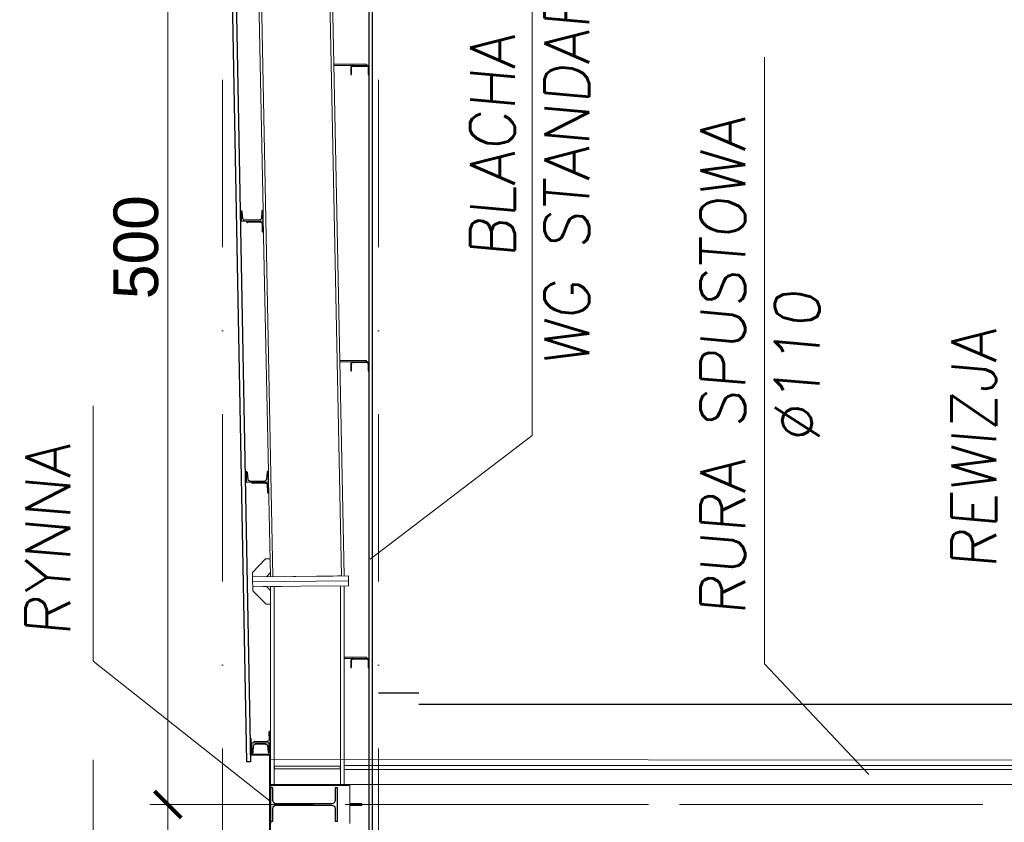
# Model space of a CAD drawing. Extents: x 261105 to 7565828, y -85627 to 5881792.
# Tile 78 of 116: x 360136 to 364551, y -22383 to -18782. Entities that reach past the tile are written whole.
import ezdxf

# ---------------------------------------------------------------- set-up
doc = ezdxf.new("R2010")
doc.units = 0
doc.header["$MEASUREMENT"] = 0
doc.linetypes.add('DASHDOT2', pattern=[0.5, 0.25, -0.125, 0, -0.125])
doc.layers.add('100_rzut_okna', color=1, linetype='Continuous')
doc.layers.add('TB_OBRYS1', color=3, linetype='Continuous')
for name, color, linetype, lineweight in [('BK_Opisy', 222, 'Continuous', 5), ('CZ-GR', 14, 'Continuous', 30), ('elementy wyposażenia', 95, 'Continuous', 15), ('OSIE', 7, 'Continuous', 5), ('wiata elewacja', 140, 'Continuous', 9)]:
    doc.layers.add(name, color=color, linetype=linetype, lineweight=lineweight)
doc.layers.add('TB_CIENKA', color=7, linetype='Continuous', lineweight=5, true_color=0x7f7f7f)
doc.layers.add('wymiary', color=7, linetype='Continuous', lineweight=9, true_color=0x7f7f7f)
doc.styles.add('ARIAL', font='arial.ttf')
doc.styles.add('styl1', font='simplex.shx', dxfattribs={"oblique": 5})
doc.dimstyles.new('mosstowy 1-100', dxfattribs={"dimscale": 20, "dimtxt": 10, "dimasz": 6, "dimexe": 4, "dimexo": 4, "dimgap": 2, "dimtad": 1, "dimdec": 0, "dimlfac": 0.1, "dimtxsty": 'ARIAL', "dimblk": 'ARCHTICK', "dimcen": 4, "dimclrd": 256, "dimclre": 256, "dimclrt": 7, "dimadec": 0, "dimazin": 0, "dimtfac": 1, "dimtdec": 0, "dimtmove": 1, "dimatfit": 3, "dimfxl": 8, "dimfxlon": 1, "dimlwd": -1, "dimlwe": 9, "dimarcsym": 0})

# ---------------------------------------------------------------- blocks, each defined once
blk = doc.blocks.new('_ArchTick')
at = {"layer": '100_rzut_okna', "color": 0, "linetype": 'Continuous', "const_width": 0.15}
blk.add_lwpolyline([(-0.5, -0.5), (0.5, 0.5)], dxfattribs=at)
blk = doc.blocks.new('*D1664')
at = {"layer": 'Defpoints', "color": 0}
for p in [(361745.3, -15762.6), (361745.3, -17267.5), (366955.3, -21802.5)]:
    blk.add_point(p, dxfattribs=at)
at = {"layer": 'wymiary', "lineweight": 9}
for p, q in [((361745.3, -15922.6), (361745.3, -15682.6)), ((366955.3, -15922.6), (366955.3, -15682.6))]:
    blk.add_line(p, q, dxfattribs=at)
at = {"layer": 'wymiary'}
blk.add_line((366955.3, -15762.6), (361745.3, -15762.6), dxfattribs=at)
at = {"layer": 'wymiary', "xscale": 120, "yscale": 120, "zscale": 120, "rotation": 180}
blk.add_blockref('_ArchTick', (361745.3, -15762.6), dxfattribs=at)
at = {"layer": 'wymiary', "xscale": 120, "yscale": 120, "zscale": 120}
blk.add_blockref('_ArchTick', (366955.3, -15762.6), dxfattribs=at)
at = {"layer": 'wymiary', "color": 7, "insert": (364350.3, -15620.4), "char_height": 200, "attachment_point": 5, "style": 'ARIAL'}
blk.add_mtext('521', dxfattribs=at)
blk = doc.blocks.new('*D1695')
at = {"layer": 'Defpoints', "color": 0}
for p in [(360800.1, -22302.5), (362903.4, -22302.5), (362903.4, -27302.5)]:
    blk.add_point(p, dxfattribs=at)
at = {"layer": 'wymiary', "lineweight": 9}
for p, q in [((360960.1, -22302.5), (360720.1, -22302.5)), ((360960.1, -27302.5), (360720.1, -27302.5))]:
    blk.add_line(p, q, dxfattribs=at)
at = {"layer": 'wymiary'}
blk.add_line((360800.1, -27302.5), (360800.1, -22302.5), dxfattribs=at)
at = {"layer": 'wymiary', "xscale": 120, "yscale": 120, "zscale": 120}
for p, rotation in [((360800.1, -22302.5), 90), ((360800.1, -27302.5), 270)]:
    blk.add_blockref('_ArchTick', p, dxfattribs=dict(at, rotation=rotation))
at = {"layer": 'wymiary', "color": 7, "insert": (360658, -26295.2), "char_height": 200, "attachment_point": 5, "rotation": 90, "style": 'ARIAL'}
blk.add_mtext('500', dxfattribs=at)
blk = doc.blocks.new('*D1696')
at = {"layer": 'Defpoints', "color": 0}
for p in [(360800.1, -17302.5), (362936.2, -17302.5), (362903.4, -22302.5)]:
    blk.add_point(p, dxfattribs=at)
at = {"layer": 'wymiary', "lineweight": 9}
for p, q in [((360960.1, -17302.5), (360720.1, -17302.5)), ((360960.1, -22302.5), (360720.1, -22302.5))]:
    blk.add_line(p, q, dxfattribs=at)
at = {"layer": 'wymiary'}
blk.add_line((360800.1, -22302.5), (360800.1, -17302.5), dxfattribs=at)
at = {"layer": 'wymiary', "xscale": 120, "yscale": 120, "zscale": 120}
for p, rotation in [((360800.1, -17302.5), 90), ((360800.1, -22302.5), 270)]:
    blk.add_blockref('_ArchTick', p, dxfattribs=dict(at, rotation=rotation))
at = {"layer": 'wymiary', "color": 7, "insert": (360658, -19802.5), "char_height": 200, "attachment_point": 5, "rotation": 90, "style": 'ARIAL'}
blk.add_mtext('500', dxfattribs=at)

msp = doc.modelspace()

# ---------------------------------------------------------------- linework, layer by layer
at = {"layer": 'CZ-GR'}
for p, q in [((361063.2, -17302.9, 0), (361153.3, -22110.5, 0)), ((361081.2, -17302.5, 0), (361171.3, -22110.5, 0)), ((361701.3, -17302.5, 0), (361701.3, -27302.5, 0)), ((361716.3, -17302.5, 0), (361716.3, -27302.5, 0)), ((361691.3, -18987.5, 0), (361691.3, -18981.5, 0)), ((361691.3, -18987.5, 0), (361691.3, -18981.5, 0)), ((361621.8, -18991.9, 0), (361621.3, -18994.5, 0)), ((361621.8, -18991.9, 0), (361621.3, -18994.5, 0)), ((361621.3, -18994.5, 0), (361621.3, -19027.5, 0)), ((361621.3, -18994.5, 0), (361621.3, -19027.5, 0)), ((361621.3, -19027.5, 0), (361624.3, -19027.5, 0)), ((361621.3, -19027.5, 0), (361624.3, -19027.5, 0)), ((361623.3, -18989.6, 0), (361621.8, -18991.9, 0)), ((361623.3, -18989.6, 0), (361621.8, -18991.9, 0)), ((361625.6, -18988.1, 0), (361623.3, -18989.6, 0)), ((361625.6, -18988.1, 0), (361623.3, -18989.6, 0)), ((361624.3, -18994.5, 0), (361624.6, -18993, 0)), ((361624.3, -18994.5, 0), (361624.6, -18993, 0)), ((361624.3, -19027.5, 0), (361624.3, -18994.5, 0)), ((361624.3, -19027.5, 0), (361624.3, -18994.5, 0)), ((361624.6, -18993, 0), (361625.5, -18991.7, 0)), ((361624.6, -18993, 0), (361625.5, -18991.7, 0)), ((361625.5, -18991.7, 0), (361626.8, -18990.8, 0)), ((361625.5, -18991.7, 0), (361626.8, -18990.8, 0)), ((361628.3, -18987.5, 0), (361625.6, -18988.1, 0)), ((361628.3, -18987.5, 0), (361625.6, -18988.1, 0)), ((361626.8, -18990.8, 0), (361628.3, -18990.5, 0)), ((361626.8, -18990.8, 0), (361628.3, -18990.5, 0)), ((361628.3, -18987.5, 0), (361694.3, -18987.5, 0)), ((361628.3, -18987.5, 0), (361694.3, -18987.5, 0)), ((361628.3, -18990.5, 0), (361694.3, -18990.5, 0)), ((361628.3, -18990.5, 0), (361694.3, -18990.5, 0)), ((361697, -18988.1, 0), (361694.3, -18987.5, 0)), ((361697, -18988.1, 0), (361694.3, -18987.5, 0)), ((361694.3, -18990.5, 0), (361695.8, -18990.8, 0)), ((361694.3, -18990.5, 0), (361695.8, -18990.8, 0)), ((361695.8, -18990.8, 0), (361697.1, -18991.7, 0)), ((361695.8, -18990.8, 0), (361697.1, -18991.7, 0)), ((361699.2, -18989.6, 0), (361697, -18988.1, 0)), ((361699.2, -18989.6, 0), (361697, -18988.1, 0)), ((361697.1, -18991.7, 0), (361698, -18993, 0)), ((361697.1, -18991.7, 0), (361698, -18993, 0)), ((361698, -18993, 0), (361698.3, -18994.5, 0)), ((361698, -18993, 0), (361698.3, -18994.5, 0)), ((361698.3, -18994.5, 0), (361698.3, -19027.5, 0)), ((361698.3, -18994.5, 0), (361698.3, -19027.5, 0)), ((361698.3, -19027.5, 0), (361701.3, -19027.5, 0)), ((361698.3, -19027.5, 0), (361701.3, -19027.5, 0)), ((361700.8, -18991.9, 0), (361699.2, -18989.6, 0)), ((361700.8, -18991.9, 0), (361699.2, -18989.6, 0)), ((361701.3, -18994.5, 0), (361700.8, -18991.9, 0)), ((361701.3, -18994.5, 0), (361700.8, -18991.9, 0)), ((361701.3, -19027.5, 0), (361701.3, -18994.5, 0)), ((361701.3, -19027.5, 0), (361701.3, -18994.5, 0)), ((361127.5, -19640.5, 0), (361128.4, -19686.5, 0)), ((361130.5, -19640.5, 0), (361127.5, -19640.5, 0)), ((361127.5, -19640.5, 0), (361128.4, -19686.5, 0)), ((361130.5, -19640.5, 0), (361127.5, -19640.5, 0)), ((361131.7, -19640.7, 0), (361130.5, -19640.5, 0)), ((361131.7, -19640.7, 0), (361130.5, -19640.5, 0)), ((361132.7, -19641.3, 0), (361131.7, -19640.7, 0)), ((361132.7, -19641.3, 0), (361131.7, -19640.7, 0)), ((361133.3, -19642.3, 0), (361132.7, -19641.3, 0)), ((361133.3, -19642.3, 0), (361132.7, -19641.3, 0)), ((361133.6, -19643.2, 0), (361133.3, -19642.3, 0)), ((361133.6, -19643.2, 0), (361133.3, -19642.3, 0)), ((361136.8, -19675.4, 0), (361133.6, -19643.2, 0)), ((361136.8, -19675.4, 0), (361133.6, -19643.2, 0)), ((361221.6, -19641.4, 0), (361219.6, -19673.8, 0)), ((361221.6, -19641.4, 0), (361219.6, -19673.8, 0)), ((361221.8, -19640.5, 0), (361221.6, -19641.4, 0)), ((361221.8, -19640.5, 0), (361221.6, -19641.4, 0)), ((361222.4, -19639.5, 0), (361221.8, -19640.5, 0)), ((361222.4, -19639.5, 0), (361221.8, -19640.5, 0)), ((361223.4, -19638.8, 0), (361222.4, -19639.5, 0)), ((361223.4, -19638.8, 0), (361222.4, -19639.5, 0)), ((361224.5, -19638.6, 0), (361223.4, -19638.8, 0)), ((361224.5, -19638.6, 0), (361223.4, -19638.8, 0)), ((361227.5, -19638.5, 0), (361224.5, -19638.6, 0)), ((361227.5, -19638.5, 0), (361224.5, -19638.6, 0)), ((361228.4, -19684.5, 0), (361227.5, -19638.5, 0)), ((361228.4, -19684.5, 0), (361227.5, -19638.5, 0)), ((361128.4, -19686.5, 0), (361228.4, -19684.5, 0)), ((361128.4, -19686.5, 0), (361228.4, -19684.5, 0)), ((361137.3, -19677.5, 0), (361136.8, -19675.4, 0)), ((361137.3, -19677.5, 0), (361136.8, -19675.4, 0)), ((361138.9, -19679.8, 0), (361137.3, -19677.5, 0)), ((361138.9, -19679.8, 0), (361137.3, -19677.5, 0)), ((361141.2, -19681.2, 0), (361138.9, -19679.8, 0)), ((361141.2, -19681.2, 0), (361138.9, -19679.8, 0)), ((361143.9, -19681.7, 0), (361141.2, -19681.2, 0)), ((361143.9, -19681.7, 0), (361141.2, -19681.2, 0)), ((361212.8, -19680.3, 0), (361143.9, -19681.7, 0)), ((361212.8, -19680.3, 0), (361143.9, -19681.7, 0)), ((361153.4, -19686, 0), (361153.5, -19688.5, 0)), ((361153.4, -19686, 0), (361153.5, -19688.5, 0)), ((361153.5, -19688.5, 0), (361153.8, -19689.9, 0)), ((361153.5, -19688.5, 0), (361153.8, -19689.9, 0)), ((361153.8, -19689.9, 0), (361154.5, -19691, 0)), ((361153.8, -19689.9, 0), (361154.5, -19691, 0)), ((361154.5, -19691, 0), (361155.7, -19691.7, 0)), ((361154.5, -19691, 0), (361155.7, -19691.7, 0)), ((361155.7, -19691.7, 0), (361157, -19692, 0)), ((361155.7, -19691.7, 0), (361157, -19692, 0)), ((361215.5, -19690.8, 0), (361157, -19692, 0)), ((361215.5, -19690.8, 0), (361157, -19692, 0)), ((361215.5, -19679.8, 0), (361212.8, -19680.3, 0)), ((361215.5, -19679.8, 0), (361212.8, -19680.3, 0)), ((361217.7, -19678.2, 0), (361215.5, -19679.8, 0)), ((361217.7, -19678.2, 0), (361215.5, -19679.8, 0)), ((361215.5, -19690.8, 0), (361218.2, -19691.3, 0)), ((361215.5, -19690.8, 0), (361218.2, -19691.3, 0)), ((361219.2, -19675.9, 0), (361217.7, -19678.2, 0)), ((361219.2, -19675.9, 0), (361217.7, -19678.2, 0)), ((361218.2, -19691.3, 0), (361220.5, -19692.7, 0)), ((361218.2, -19691.3, 0), (361220.5, -19692.7, 0)), ((361219.6, -19673.8, 0), (361219.2, -19675.9, 0)), ((361219.6, -19673.8, 0), (361219.2, -19675.9, 0)), ((361229.4, -19734.5, 0), (361228.4, -19684.5, 0)), ((361229.4, -19734.5, 0), (361228.4, -19684.5, 0)), ((361220.5, -19692.7, 0), (361222.1, -19695, 0)), ((361220.5, -19692.7, 0), (361222.1, -19695, 0)), ((361222.1, -19695, 0), (361222.7, -19697.6, 0)), ((361222.1, -19695, 0), (361222.7, -19697.6, 0)), ((361222.7, -19697.6, 0), (361223.3, -19731.1, 0)), ((361222.7, -19697.6, 0), (361223.3, -19731.1, 0)), ((361223.3, -19731.1, 0), (361223.6, -19732.5, 0)), ((361223.3, -19731.1, 0), (361223.6, -19732.5, 0)), ((361223.6, -19732.5, 0), (361224.4, -19733.6, 0)), ((361223.6, -19732.5, 0), (361224.4, -19733.6, 0)), ((361224.4, -19733.6, 0), (361225.6, -19734.3, 0)), ((361224.4, -19733.6, 0), (361225.6, -19734.3, 0)), ((361225.6, -19734.3, 0), (361226.9, -19734.6, 0)), ((361225.6, -19734.3, 0), (361226.9, -19734.6, 0)), ((361226.9, -19734.6, 0), (361229.4, -19734.5, 0)), ((361226.9, -19734.6, 0), (361229.4, -19734.5, 0)), ((361621.8, -20321.9, 0), (361621.3, -20324.5, 0)), ((361621.8, -20321.9, 0), (361621.3, -20324.5, 0)), ((361621.3, -20324.5, 0), (361621.3, -20357.5, 0)), ((361621.3, -20324.5, 0), (361621.3, -20357.5, 0)), ((361623.3, -20319.6, 0), (361621.8, -20321.9, 0)), ((361623.3, -20319.6, 0), (361621.8, -20321.9, 0)), ((361625.6, -20318.1, 0), (361623.3, -20319.6, 0)), ((361625.6, -20318.1, 0), (361623.3, -20319.6, 0)), ((361624.3, -20324.5, 0), (361624.6, -20323, 0)), ((361624.3, -20324.5, 0), (361624.6, -20323, 0)), ((361624.3, -20357.5, 0), (361624.3, -20324.5, 0)), ((361624.3, -20357.5, 0), (361624.3, -20324.5, 0)), ((361624.6, -20323, 0), (361625.5, -20321.7, 0)), ((361624.6, -20323, 0), (361625.5, -20321.7, 0)), ((361625.5, -20321.7, 0), (361626.8, -20320.8, 0)), ((361625.5, -20321.7, 0), (361626.8, -20320.8, 0)), ((361628.3, -20317.5, 0), (361625.6, -20318.1, 0)), ((361628.3, -20317.5, 0), (361625.6, -20318.1, 0)), ((361626.8, -20320.8, 0), (361628.3, -20320.5, 0)), ((361626.8, -20320.8, 0), (361628.3, -20320.5, 0)), ((361628.3, -20317.5, 0), (361694.3, -20317.5, 0)), ((361628.3, -20317.5, 0), (361694.3, -20317.5, 0)), ((361694.3, -20320.5, 0), (361628.3, -20320.5, 0)), ((361694.3, -20320.5, 0), (361628.3, -20320.5, 0)), ((361691.3, -20317.5, 0), (361691.3, -20311.5, 0)), ((361691.3, -20317.5, 0), (361691.3, -20311.5, 0)), ((361697, -20318.1, 0), (361694.3, -20317.5, 0)), ((361697, -20318.1, 0), (361694.3, -20317.5, 0)), ((361694.3, -20320.5, 0), (361695.8, -20320.8, 0)), ((361694.3, -20320.5, 0), (361695.8, -20320.8, 0)), ((361695.8, -20320.8, 0), (361697.1, -20321.7, 0)), ((361695.8, -20320.8, 0), (361697.1, -20321.7, 0)), ((361699.2, -20319.6, 0), (361697, -20318.1, 0)), ((361699.2, -20319.6, 0), (361697, -20318.1, 0)), ((361697.1, -20321.7, 0), (361698, -20323, 0)), ((361697.1, -20321.7, 0), (361698, -20323, 0)), ((361698, -20323, 0), (361698.3, -20324.5, 0)), ((361698, -20323, 0), (361698.3, -20324.5, 0)), ((361698.3, -20324.5, 0), (361698.3, -20357.5, 0)), ((361698.3, -20324.5, 0), (361698.3, -20357.5, 0)), ((361700.8, -20321.9, 0), (361699.2, -20319.6, 0)), ((361700.8, -20321.9, 0), (361699.2, -20319.6, 0)), ((361701.3, -20324.5, 0), (361700.8, -20321.9, 0)), ((361701.3, -20324.5, 0), (361700.8, -20321.9, 0)), ((361701.3, -20357.5, 0), (361701.3, -20324.5, 0)), ((361701.3, -20357.5, 0), (361701.3, -20324.5, 0)), ((361621.3, -20357.5, 0), (361624.3, -20357.5, 0)), ((361621.3, -20357.5, 0), (361624.3, -20357.5, 0)), ((361698.3, -20357.5, 0), (361701.3, -20357.5, 0)), ((361698.3, -20357.5, 0), (361701.3, -20357.5, 0)), ((361150.9, -20810.5, 0), (361151.8, -20856.5, 0)), ((361153.9, -20810.5, 0), (361150.9, -20810.5, 0)), ((361150.9, -20810.5, 0), (361151.8, -20856.5, 0)), ((361153.9, -20810.5, 0), (361150.9, -20810.5, 0)), ((361155.1, -20810.7, 0), (361153.9, -20810.5, 0)), ((361155.1, -20810.7, 0), (361153.9, -20810.5, 0)), ((361156.1, -20811.3, 0), (361155.1, -20810.7, 0)), ((361156.1, -20811.3, 0), (361155.1, -20810.7, 0)), ((361156.7, -20812.3, 0), (361156.1, -20811.3, 0)), ((361156.7, -20812.3, 0), (361156.1, -20811.3, 0)), ((361157, -20813.2, 0), (361156.7, -20812.3, 0)), ((361157, -20813.2, 0), (361156.7, -20812.3, 0)), ((361160.2, -20845.4, 0), (361157, -20813.2, 0)), ((361160.2, -20845.4, 0), (361157, -20813.2, 0)), ((361245, -20811.4, 0), (361243, -20843.8, 0)), ((361245, -20811.4, 0), (361243, -20843.8, 0)), ((361245.2, -20810.5, 0), (361245, -20811.4, 0)), ((361245.2, -20810.5, 0), (361245, -20811.4, 0)), ((361245.8, -20809.5, 0), (361245.2, -20810.5, 0)), ((361245.8, -20809.5, 0), (361245.2, -20810.5, 0)), ((361246.8, -20808.8, 0), (361245.8, -20809.5, 0)), ((361246.8, -20808.8, 0), (361245.8, -20809.5, 0)), ((361247.9, -20808.6, 0), (361246.8, -20808.8, 0)), ((361247.9, -20808.6, 0), (361246.8, -20808.8, 0)), ((361250.9, -20808.5, 0), (361247.9, -20808.6, 0)), ((361250.9, -20808.5, 0), (361247.9, -20808.6, 0)), ((361251.8, -20854.5, 0), (361250.9, -20808.5, 0)), ((361251.8, -20854.5, 0), (361250.9, -20808.5, 0)), ((361151.8, -20856.5, 0), (361251.8, -20854.5, 0)), ((361151.8, -20856.5, 0), (361251.8, -20854.5, 0)), ((361160.7, -20847.5, 0), (361160.2, -20845.4, 0)), ((361160.7, -20847.5, 0), (361160.2, -20845.4, 0)), ((361162.3, -20849.8, 0), (361160.7, -20847.5, 0)), ((361162.3, -20849.8, 0), (361160.7, -20847.5, 0)), ((361164.6, -20851.2, 0), (361162.3, -20849.8, 0)), ((361164.6, -20851.2, 0), (361162.3, -20849.8, 0)), ((361167.3, -20851.7, 0), (361164.6, -20851.2, 0)), ((361167.3, -20851.7, 0), (361164.6, -20851.2, 0)), ((361167.3, -20851.7, 0), (361236.2, -20850.3, 0)), ((361167.3, -20851.7, 0), (361236.2, -20850.3, 0)), ((361176.8, -20856, 0), (361176.9, -20858.5, 0)), ((361176.8, -20856, 0), (361176.9, -20858.5, 0)), ((361176.9, -20858.5, 0), (361177.2, -20859.9, 0)), ((361176.9, -20858.5, 0), (361177.2, -20859.9, 0)), ((361177.2, -20859.9, 0), (361177.9, -20861, 0)), ((361177.2, -20859.9, 0), (361177.9, -20861, 0)), ((361177.9, -20861, 0), (361179.1, -20861.7, 0)), ((361177.9, -20861, 0), (361179.1, -20861.7, 0)), ((361179.1, -20861.7, 0), (361180.4, -20862, 0)), ((361179.1, -20861.7, 0), (361180.4, -20862, 0)), ((361238.9, -20860.8, 0), (361180.4, -20862, 0)), ((361238.9, -20860.8, 0), (361180.4, -20862, 0)), ((361238.9, -20849.8, 0), (361236.2, -20850.3, 0)), ((361238.9, -20849.8, 0), (361236.2, -20850.3, 0)), ((361241.1, -20848.2, 0), (361238.9, -20849.8, 0)), ((361241.1, -20848.2, 0), (361238.9, -20849.8, 0)), ((361238.9, -20860.8, 0), (361241.6, -20861.3, 0)), ((361238.9, -20860.8, 0), (361241.6, -20861.3, 0)), ((361242.6, -20845.9, 0), (361241.1, -20848.2, 0)), ((361242.6, -20845.9, 0), (361241.1, -20848.2, 0)), ((361241.6, -20861.3, 0), (361243.9, -20862.7, 0)), ((361241.6, -20861.3, 0), (361243.9, -20862.7, 0)), ((361243, -20843.8, 0), (361242.6, -20845.9, 0)), ((361243, -20843.8, 0), (361242.6, -20845.9, 0)), ((361243.9, -20862.7, 0), (361245.5, -20865, 0)), ((361243.9, -20862.7, 0), (361245.5, -20865, 0)), ((361245.5, -20865, 0), (361246.1, -20867.6, 0)), ((361245.5, -20865, 0), (361246.1, -20867.6, 0)), ((361246.1, -20867.6, 0), (361246.7, -20901.1, 0)), ((361246.1, -20867.6, 0), (361246.7, -20901.1, 0)), ((361252.8, -20904.5, 0), (361251.8, -20854.5, 0)), ((361252.8, -20904.5, 0), (361251.8, -20854.5, 0)), ((361246.7, -20901.1, 0), (361247, -20902.5, 0)), ((361246.7, -20901.1, 0), (361247, -20902.5, 0)), ((361247, -20902.5, 0), (361247.8, -20903.6, 0)), ((361247, -20902.5, 0), (361247.8, -20903.6, 0)), ((361247.8, -20903.6, 0), (361249, -20904.3, 0)), ((361247.8, -20903.6, 0), (361249, -20904.3, 0)), ((361249, -20904.3, 0), (361250.3, -20904.6, 0)), ((361249, -20904.3, 0), (361250.3, -20904.6, 0)), ((361250.3, -20904.6, 0), (361252.8, -20904.5, 0)), ((361250.3, -20904.6, 0), (361252.8, -20904.5, 0)), ((361621.8, -21651.9, 0), (361621.3, -21654.5, 0)), ((361621.8, -21651.9, 0), (361621.3, -21654.5, 0)), ((361621.3, -21654.5, 0), (361621.3, -21687.5, 0)), ((361621.3, -21654.5, 0), (361621.3, -21687.5, 0)), ((361623.3, -21649.6, 0), (361621.8, -21651.9, 0)), ((361623.3, -21649.6, 0), (361621.8, -21651.9, 0)), ((361625.6, -21648.1, 0), (361623.3, -21649.6, 0)), ((361625.6, -21648.1, 0), (361623.3, -21649.6, 0)), ((361624.3, -21654.5, 0), (361624.6, -21653, 0)), ((361624.3, -21654.5, 0), (361624.6, -21653, 0)), ((361624.3, -21687.5, 0), (361624.3, -21654.5, 0)), ((361624.3, -21687.5, 0), (361624.3, -21654.5, 0)), ((361624.6, -21653, 0), (361625.5, -21651.7, 0)), ((361624.6, -21653, 0), (361625.5, -21651.7, 0)), ((361625.5, -21651.7, 0), (361626.8, -21650.8, 0)), ((361625.5, -21651.7, 0), (361626.8, -21650.8, 0)), ((361628.3, -21647.5, 0), (361625.6, -21648.1, 0)), ((361628.3, -21647.5, 0), (361625.6, -21648.1, 0)), ((361626.8, -21650.8, 0), (361628.3, -21650.5, 0)), ((361626.8, -21650.8, 0), (361628.3, -21650.5, 0)), ((361628.3, -21647.5, 0), (361694.3, -21647.5, 0)), ((361628.3, -21647.5, 0), (361694.3, -21647.5, 0)), ((361694.3, -21650.5, 0), (361628.3, -21650.5, 0)), ((361694.3, -21650.5, 0), (361628.3, -21650.5, 0)), ((361691.3, -21647.5, 0), (361691.3, -21641.5, 0)), ((361691.3, -21647.5, 0), (361691.3, -21641.5, 0)), ((361697, -21648.1, 0), (361694.3, -21647.5, 0)), ((361697, -21648.1, 0), (361694.3, -21647.5, 0)), ((361694.3, -21650.5, 0), (361695.8, -21650.8, 0)), ((361694.3, -21650.5, 0), (361695.8, -21650.8, 0)), ((361695.8, -21650.8, 0), (361697.1, -21651.7, 0)), ((361695.8, -21650.8, 0), (361697.1, -21651.7, 0)), ((361699.2, -21649.6, 0), (361697, -21648.1, 0)), ((361699.2, -21649.6, 0), (361697, -21648.1, 0)), ((361697.1, -21651.7, 0), (361698, -21653, 0)), ((361697.1, -21651.7, 0), (361698, -21653, 0)), ((361698, -21653, 0), (361698.3, -21654.5, 0)), ((361698, -21653, 0), (361698.3, -21654.5, 0)), ((361698.3, -21654.5, 0), (361698.3, -21687.5, 0)), ((361698.3, -21654.5, 0), (361698.3, -21687.5, 0)), ((361700.8, -21651.9, 0), (361699.2, -21649.6, 0)), ((361700.8, -21651.9, 0), (361699.2, -21649.6, 0)), ((361701.3, -21654.5, 0), (361700.8, -21651.9, 0)), ((361701.3, -21654.5, 0), (361700.8, -21651.9, 0)), ((361701.3, -21687.5, 0), (361701.3, -21654.5, 0)), ((361701.3, -21687.5, 0), (361701.3, -21654.5, 0)), ((361621.3, -21687.5, 0), (361624.3, -21687.5, 0)), ((361621.3, -21687.5, 0), (361624.3, -21687.5, 0)), ((361698.3, -21687.5, 0), (361701.3, -21687.5, 0)), ((361698.3, -21687.5, 0), (361701.3, -21687.5, 0)), ((361253.6, -21977.1, 0), (361253.3, -21978.5, 0)), ((361253.6, -21977.1, 0), (361253.3, -21978.5, 0)), ((361253.3, -21978.5, 0), (361254, -22012, 0)), ((361253.3, -21978.5, 0), (361254, -22012, 0)), ((361254.3, -21976, 0), (361253.6, -21977.1, 0)), ((361254.3, -21976, 0), (361253.6, -21977.1, 0)), ((361255.4, -21975.2, 0), (361254.3, -21976, 0)), ((361255.4, -21975.2, 0), (361254.3, -21976, 0)), ((361256.8, -21974.9, 0), (361255.4, -21975.2, 0)), ((361256.8, -21974.9, 0), (361255.4, -21975.2, 0)), ((361259.3, -21974.8, 0), (361256.8, -21974.9, 0)), ((361259.3, -21974.8, 0), (361256.8, -21974.9, 0)), ((361260.3, -22024.8, 0), (361259.3, -21974.8, 0)), ((361260.3, -22024.8, 0), (361259.3, -21974.8, 0)), ((361170.8, -22080.5, 0), (361170.8, -22007.5, 0)), ((361173.8, -22007.5, 0), (361170.8, -22007.5, 0)), ((361173.8, -22077.5, 0), (361173.8, -22007.5, 0)), ((361175.3, -22026.5, 0), (361255.3, -22024.9, 0)), ((361175.3, -22026.5, 0), (361255.3, -22024.9, 0)), ((361175.3, -22026.5, 0), (361176.2, -22071.5, 0)), ((361175.3, -22026.5, 0), (361176.2, -22071.5, 0)), ((361185.5, -22022.5, 0), (361185.2, -22023.8, 0)), ((361185.5, -22022.5, 0), (361185.2, -22023.8, 0)), ((361185.2, -22023.8, 0), (361185.3, -22026.3, 0)), ((361185.2, -22023.8, 0), (361185.3, -22026.3, 0)), ((361185.3, -22026.3, 0), (361260.3, -22024.8, 0)), ((361185.3, -22026.3, 0), (361260.3, -22024.8, 0)), ((361186.2, -22021.3, 0), (361185.5, -22022.5, 0)), ((361186.2, -22021.3, 0), (361185.5, -22022.5, 0)), ((361187.3, -22020.5, 0), (361186.2, -22021.3, 0)), ((361187.3, -22020.5, 0), (361186.2, -22021.3, 0)), ((361188.6, -22020.2, 0), (361187.3, -22020.5, 0)), ((361188.6, -22020.2, 0), (361187.3, -22020.5, 0)), ((361188.6, -22020.2, 0), (361247.1, -22019.1, 0)), ((361188.6, -22020.2, 0), (361247.1, -22019.1, 0)), ((361238.7, -22031.3, 0), (361192.1, -22032.2, 0)), ((361238.7, -22031.3, 0), (361192.1, -22032.2, 0)), ((361238.7, -22031.3, 0), (361241.7, -22031.8, 0)), ((361238.7, -22031.3, 0), (361241.7, -22031.8, 0)), ((361241.7, -22031.8, 0), (361244.4, -22033.5, 0)), ((361241.7, -22031.8, 0), (361244.4, -22033.5, 0)), ((361249.8, -22018.5, 0), (361247.1, -22019.1, 0)), ((361249.8, -22018.5, 0), (361247.1, -22019.1, 0)), ((361252, -22016.9, 0), (361249.8, -22018.5, 0)), ((361252, -22016.9, 0), (361249.8, -22018.5, 0)), ((361253.5, -22014.6, 0), (361252, -22016.9, 0)), ((361253.5, -22014.6, 0), (361252, -22016.9, 0)), ((361254, -22012, 0), (361253.5, -22014.6, 0)), ((361254, -22012, 0), (361253.5, -22014.6, 0)), ((361255.3, -22024.9, 0), (361260.3, -22024.8, 0)), ((361255.3, -22024.9, 0), (361260.3, -22024.8, 0)), ((361256.2, -22069.9, 0), (361255.3, -22024.9, 0)), ((361256.2, -22069.9, 0), (361255.3, -22024.9, 0)), ((361260.8, -22051.7, 0), (361260.3, -22024.8, 0)), ((361260.8, -22051.7, 0), (361260.3, -22024.8, 0)), ((361176.2, -22071.5, 0), (361178.7, -22071.5, 0)), ((361176.2, -22071.5, 0), (361178.7, -22071.5, 0)), ((361178.7, -22071.5, 0), (361180.2, -22071.1, 0)), ((361178.7, -22071.5, 0), (361180.2, -22071.1, 0)), ((361180.2, -22071.1, 0), (361181.5, -22070.2, 0)), ((361180.2, -22071.1, 0), (361181.5, -22070.2, 0)), ((361181.5, -22070.2, 0), (361182.3, -22068.9, 0)), ((361181.5, -22070.2, 0), (361182.3, -22068.9, 0)), ((361182.3, -22068.9, 0), (361182.6, -22067.7, 0)), ((361182.3, -22068.9, 0), (361182.6, -22067.7, 0)), ((361182.6, -22067.7, 0), (361184.3, -22039.7, 0)), ((361182.6, -22067.7, 0), (361184.3, -22039.7, 0)), ((361184.3, -22039.7, 0), (361184.8, -22037.3, 0)), ((361184.3, -22039.7, 0), (361184.8, -22037.3, 0)), ((361184.8, -22037.3, 0), (361186.5, -22034.6, 0)), ((361184.8, -22037.3, 0), (361186.5, -22034.6, 0)), ((361186.5, -22034.6, 0), (361189, -22032.9, 0)), ((361186.5, -22034.6, 0), (361189, -22032.9, 0)), ((361189, -22032.9, 0), (361192.1, -22032.2, 0)), ((361189, -22032.9, 0), (361192.1, -22032.2, 0)), ((361244.4, -22033.5, 0), (361246.2, -22036.1, 0)), ((361244.4, -22033.5, 0), (361246.2, -22036.1, 0)), ((361246.2, -22036.1, 0), (361246.8, -22038.5, 0)), ((361246.2, -22036.1, 0), (361246.8, -22038.5, 0)), ((361246.8, -22038.5, 0), (361249.6, -22066.4, 0)), ((361246.8, -22038.5, 0), (361249.6, -22066.4, 0)), ((361249.6, -22066.4, 0), (361249.9, -22067.6, 0)), ((361249.6, -22066.4, 0), (361249.9, -22067.6, 0)), ((361249.9, -22067.6, 0), (361250.8, -22068.9, 0)), ((361249.9, -22067.6, 0), (361250.8, -22068.9, 0)), ((361250.8, -22068.9, 0), (361252.1, -22069.7, 0)), ((361250.8, -22068.9, 0), (361252.1, -22069.7, 0)), ((361252.1, -22069.7, 0), (361253.6, -22070, 0)), ((361252.1, -22069.7, 0), (361253.6, -22070, 0)), ((361253.6, -22070, 0), (361256.2, -22069.9, 0)), ((361253.6, -22070, 0), (361256.2, -22069.9, 0)), ((361256.2, -22069.9, 0), (361260.8, -22069.8, 0)), ((361256.2, -22069.9, 0), (361260.8, -22069.8, 0)), ((361171.3, -22110.5, 0), (361153.3, -22110.5, 0)), ((361170.8, -22080.5, 0), (361257.8, -22080.5, 0)), ((361173.8, -22077.5, 0), (361260.8, -22077.5, 0)), ((361257.8, -22524.5, 0), (361257.8, -22080.5, 0)), ((361260.8, -22527.5, 0), (361260.8, -22077.5, 0)), ((361260.8, -22217.5, 0), (361260.8, -22227.5, 0)), ((361260.8, -22217.5, 0), (361260.8, -22227.5, 0)), ((361260.8, -22227.5, 0), (361260.8, -22377.5, 0)), ((361271.5, -22227.5, 0), (361260.8, -22227.5, 0)), ((361260.8, -22227.5, 0), (361260.8, -22377.5, 0)), ((361271.5, -22227.5, 0), (361260.8, -22227.5, 0)), ((361271.5, -22284, 0), (361271.5, -22227.5, 0)), ((361271.5, -22284, 0), (361271.5, -22227.5, 0)), ((361550.1, -22227.5, 0), (361550.1, -22284, 0)), ((361560.8, -22227.5, 0), (361550.1, -22227.5, 0)), ((361560.8, -22377.5, 0), (361560.8, -22227.5, 0)), ((361272.6, -22289.7, 0), (361271.5, -22284, 0)), ((361272.6, -22289.7, 0), (361271.5, -22284, 0)), ((361275.9, -22294.6, 0), (361272.6, -22289.7, 0)), ((361275.9, -22294.6, 0), (361272.6, -22289.7, 0)), ((361280.7, -22297.8, 0), (361275.9, -22294.6, 0)), ((361280.7, -22297.8, 0), (361275.9, -22294.6, 0)), ((361545.7, -22294.6, 0), (361540.8, -22297.8, 0)), ((361545.7, -22294.6, 0), (361540.8, -22297.8, 0)), ((361548.9, -22289.7, 0), (361545.7, -22294.6, 0)), ((361548.9, -22289.7, 0), (361545.7, -22294.6, 0)), ((361550.1, -22284, 0), (361548.9, -22289.7, 0)), ((361550.1, -22284, 0), (361548.9, -22289.7, 0)), ((361271.5, -22321.1, 0), (361272.6, -22315.3, 0)), ((361271.5, -22321.1, 0), (361272.6, -22315.3, 0)), ((361271.5, -22377.5, 0), (361271.5, -22321.1, 0)), ((361271.5, -22377.5, 0), (361271.5, -22321.1, 0)), ((361272.6, -22315.3, 0), (361275.9, -22310.5, 0)), ((361272.6, -22315.3, 0), (361275.9, -22310.5, 0)), ((361275.9, -22310.5, 0), (361280.7, -22307.2, 0)), ((361275.9, -22310.5, 0), (361280.7, -22307.2, 0)), ((361286.5, -22299, 0), (361280.7, -22297.8, 0)), ((361286.5, -22299, 0), (361280.7, -22297.8, 0)), ((361280.7, -22307.2, 0), (361286.5, -22306.1, 0)), ((361280.7, -22307.2, 0), (361286.5, -22306.1, 0)), ((361535.1, -22299, 0), (361286.5, -22299, 0)), ((361535.1, -22299, 0), (361286.5, -22299, 0)), ((361286.5, -22306.1, 0), (361535.1, -22306.1, 0)), ((361286.5, -22306.1, 0), (361535.1, -22306.1, 0)), ((361540.8, -22297.8, 0), (361535.1, -22299, 0)), ((361540.8, -22297.8, 0), (361535.1, -22299, 0)), ((361535.1, -22306.1, 0), (361540.8, -22307.2, 0)), ((361535.1, -22306.1, 0), (361540.8, -22307.2, 0)), ((361540.8, -22307.2, 0), (361545.7, -22310.5, 0)), ((361540.8, -22307.2, 0), (361545.7, -22310.5, 0)), ((361545.7, -22310.5, 0), (361548.9, -22315.3, 0)), ((361545.7, -22310.5, 0), (361548.9, -22315.3, 0)), ((361548.9, -22315.3, 0), (361550.1, -22321.1, 0)), ((361548.9, -22315.3, 0), (361550.1, -22321.1, 0)), ((361550.1, -22321.1, 0), (361550.1, -22377.5, 0)), ((361260.8, -22377.5, 0), (361260.8, -22387.5, 0)), ((361260.8, -22377.5, 0), (361271.5, -22377.5, 0)), ((361260.8, -22377.5, 0), (361260.8, -22387.5, 0)), ((361260.8, -22377.5, 0), (361271.5, -22377.5, 0)), ((361550.1, -22377.5, 0), (361560.8, -22377.5, 0))]:
    msp.add_line(p, q, dxfattribs=at)
at = {"layer": 'elementy wyposażenia', "color": 252, "true_color": 0x919191}
for p, q in [((361260.9, -22100.9, 0), (365473.8, -22104.6, 0)), ((361260.8, -22212.5, 0), (365473.8, -22212.5, 0))]:
    msp.add_line(p, q, dxfattribs=at)
at = {"layer": 'OSIE', "linetype": 'DASHDOT2', "ltscale": 3000}
for p, q in [((361045.3, -28802.5, 0), (361045.3, -17052.5, 0)), ((361045.3, -28802.5, 0), (361045.3, -17052.5, 0)), ((361745.3, -28802.5, 0), (361745.3, -17052.5, 0)), ((368345.3, -22302.5, 0), (360831.3, -22302.5, 0)), ((368955.3, -22302.5, 0), (360831.3, -22302.5, 0))]:
    msp.add_line(p, q, dxfattribs=at)
at = {"layer": 'TB_CIENKA'}
for p, q in [((362433.8, -16629.1, 0), (362433.8, -20647.6, 0)), ((363476.5, -18950, 0), (363476.5, -21671.4, 0)), ((360465.3, -20514.4), (360465.3, -21659.1)), ((362433.8, -20647.6, 0), (361707.6, -21202.2, 0)), ((360465.3, -21659.1), (361259.2, -22287.5, 0)), ((363476.5, -21671.4, 0), (363944.3, -22167.6, 0)), ((360465.3, -22102.4), (360465.3, -25395.8))]:
    msp.add_line(p, q, dxfattribs=at)
at = {"layer": 'TB_OBRYS1'}
for p, q in [((361925.3, -21802.5, 0), (361745.3, -21802.5, 0)), ((361925.3, -21852.5, 0), (366595.3, -21852.5, 0))]:
    msp.add_line(p, q, dxfattribs=at)
at = {"layer": 'wiata elewacja'}
for p, q in [((361193.6, -17368.5, 0), (361271.8, -21280.4, 0)), ((361193.6, -17368.5, 0), (361271.8, -21280.4, 0)), ((361578.8, -21277.3, 0), (361500.7, -17368.5, 0)), ((361578.8, -21277.3, 0), (361500.7, -17368.5, 0)), ((361590.3, -21277.2, 0), (361512.2, -17368.5, 0)), ((361590.3, -21277.2, 0), (361512.2, -17368.5, 0)), ((361205, -18514.5, 0), (361227.5, -19638.5, 0)), ((361205, -18514.5, 0), (361227.5, -19638.5, 0)), ((361544.4, -18981.5, 0), (361544.6, -18987.5, 0)), ((361691.3, -18981.5, 0), (361544.4, -18981.5, 0)), ((361544.4, -18981.5, 0), (361544.6, -18987.5, 0)), ((361691.3, -18981.5, 0), (361544.4, -18981.5, 0)), ((361544.6, -18987.5, 0), (361628.3, -18987.5, 0)), ((361544.6, -18987.5, 0), (361628.3, -18987.5, 0)), ((361228.4, -19684.5, 0), (361250.9, -20808.5, 0)), ((361228.4, -19684.5, 0), (361250.9, -20808.5, 0)), ((361571, -20311.5, 0), (361571.2, -20317.5, 0)), ((361691.3, -20311.5, 0), (361571, -20311.5, 0)), ((361571, -20311.5, 0), (361571.2, -20317.5, 0)), ((361691.3, -20311.5, 0), (361571, -20311.5, 0)), ((361571.2, -20317.5, 0), (361628.3, -20317.5, 0)), ((361571.2, -20317.5, 0), (361628.3, -20317.5, 0)), ((361251.8, -20854.5, 0), (361260.3, -21280.5, 0)), ((361251.8, -20854.5, 0), (361260.3, -21280.5, 0)), ((361238.8, -21200.9, 0), (361180, -21262.1, 0)), ((361238.8, -21200.9, 0), (361180, -21262.1, 0)), ((361258.7, -21200.5, 0), (361238.8, -21200.9, 0)), ((361258.7, -21200.5, 0), (361238.8, -21200.9, 0)), ((361180, -21262.1, 0), (361180.4, -21281.3, 0)), ((361180, -21262.1, 0), (361180.4, -21281.3, 0)), ((361610.3, -21277, 0), (361180.4, -21281.3, 0)), ((361610.3, -21277, 0), (361180.4, -21281.3, 0)), ((361242.3, -21280.7, 0), (361260, -21262.5, 0)), ((361242.3, -21280.7, 0), (361260, -21262.5, 0)), ((361362.1, -21279.5, 0), (361372, -21279.4, 0)), ((361362.1, -21279.5, 0), (361372, -21279.4, 0)), ((361373.7, -21279.4, 0), (361539.4, -21277.7, 0)), ((361373.7, -21279.4, 0), (361539.4, -21277.7, 0)), ((361561.4, -21277.5, 0), (361578.8, -21277.3, 0)), ((361561.4, -21277.5, 0), (361578.8, -21277.3, 0)), ((361610.6, -21299, 0), (361610.3, -21277, 0)), ((361610.6, -21299, 0), (361610.3, -21277, 0)), ((361180.4, -21281.3, 0), (361180.6, -21303.3, 0)), ((361180.4, -21281.3, 0), (361180.6, -21303.3, 0)), ((361610.6, -21299, 0), (361180.6, -21303.3, 0)), ((361610.6, -21299, 0), (361180.6, -21303.3, 0)), ((361610.6, -21299, 0), (361180.6, -21303.3, 0)), ((361610.6, -21299, 0), (361180.6, -21303.3, 0)), ((361180.6, -21303.3, 0), (361180.8, -21325.3, 0)), ((361180.6, -21303.3, 0), (361180.8, -21325.3, 0)), ((361180.8, -21325.3, 0), (361610.8, -21321, 0)), ((361180.8, -21325.3, 0), (361610.8, -21321, 0)), ((361180.8, -21325.3, 0), (361180.8, -21344.5, 0)), ((361180.8, -21325.3, 0), (361180.8, -21344.5, 0)), ((361242.8, -21324.7, 0), (361227.3, -21324.9, 0)), ((361242.8, -21324.7, 0), (361227.3, -21324.9, 0)), ((361260.8, -21342.5, 0), (361242.8, -21324.7, 0)), ((361260.8, -21342.5, 0), (361242.8, -21324.7, 0)), ((361300.7, -21324.1, 0), (361260.8, -21324.5, 0)), ((361300.7, -21324.1, 0), (361260.8, -21324.5, 0)), ((361260.8, -22227.5, 0), (361260.8, -21324.5, 0)), ((361260.8, -22227.5, 0), (361260.8, -21324.5, 0)), ((361277.3, -22217.5, 0), (361277.3, -21324.4, 0)), ((361277.3, -22217.5, 0), (361277.3, -21324.4, 0)), ((361308.5, -21324.1, 0), (361300.9, -21324.1, 0)), ((361308.5, -21324.1, 0), (361300.9, -21324.1, 0)), ((361354.8, -21323.6, 0), (361311.6, -21324, 0)), ((361354.8, -21323.6, 0), (361311.6, -21324, 0)), ((361574.3, -22217.5, 0), (361574.3, -21321.4, 0)), ((361574.3, -22217.5, 0), (361574.3, -21321.4, 0)), ((361590.8, -22217.5, 0), (361590.8, -21321.2, 0)), ((361590.8, -22217.5, 0), (361590.8, -21321.2, 0)), ((361610.8, -21321, 0), (361610.6, -21299, 0)), ((361610.8, -21321, 0), (361610.6, -21299, 0)), ((361180.8, -21344.5, 0), (361240.8, -21404.5, 0)), ((361180.8, -21344.5, 0), (361240.8, -21404.5, 0)), ((361260.8, -21404.5, 0), (361260.8, -21342.5, 0)), ((361260.8, -21404.5, 0), (361260.8, -21342.5, 0)), ((361240.8, -21404.5, 0), (361260.8, -21404.5, 0)), ((361240.8, -21404.5, 0), (361260.8, -21404.5, 0)), ((361590.8, -21641.5, 0), (361590.8, -21647.5, 0)), ((361691.3, -21641.5, 0), (361590.8, -21641.5, 0)), ((361590.8, -21641.5, 0), (361590.8, -21647.5, 0)), ((361691.3, -21641.5, 0), (361590.8, -21641.5, 0)), ((361590.8, -21647.5, 0), (361628.3, -21647.5, 0)), ((361590.8, -21647.5, 0), (361628.3, -21647.5, 0)), ((361278.3, -22130, 0), (361278.3, -22142, 0)), ((361278.3, -22130, 0), (361573.3, -22130, 0)), ((361278.3, -22130, 0), (361278.3, -22142, 0)), ((361278.3, -22130, 0), (361573.3, -22130, 0)), ((361278.3, -22142, 0), (361573.3, -22142, 0)), ((361278.3, -22142, 0), (361573.3, -22142, 0)), ((361573.3, -22130, 0), (361573.3, -22142, 0)), ((361573.3, -22130, 0), (361573.3, -22142, 0)), ((361590.8, -22127.5, 0), (361590.8, -22145, 0)), ((366620.3, -22127.5, 0), (361590.8, -22127.5, 0)), ((361590.8, -22127.5, 0), (361590.8, -22145, 0)), ((366661, -22127.5, 0), (361590.8, -22127.5, 0)), ((366620.3, -22145, 0), (361590.8, -22145, 0)), ((366661.2, -22145, 0), (361590.8, -22145, 0)), ((361615.8, -22217.5, 0), (361260.8, -22217.5, 0)), ((361615.8, -22217.5, 0), (361260.8, -22217.5, 0)), ((361550.1, -22227.5, 0), (361550.1, -22284, 0)), ((361560.8, -22227.5, 0), (361550.1, -22227.5, 0)), ((361560.8, -22377.5, 0), (361560.8, -22227.5, 0)), ((361615.8, -22387.5, 0), (361615.8, -22217.5, 0)), ((361615.8, -22387.5, 0), (361615.8, -22217.5, 0)), ((361550.1, -22321.1, 0), (361550.1, -22377.5, 0)), ((361670.8, -22297.5, 0), (361615.8, -22297.5, 0)), ((361670.8, -22297.5, 0), (361615.8, -22297.5, 0)), ((361615.8, -22307.5, 0), (361670.8, -22307.5, 0)), ((361615.8, -22307.5, 0), (361670.8, -22307.5, 0)), ((361670.8, -22307.5, 0), (361670.8, -22297.5, 0)), ((361670.8, -22307.5, 0), (361670.8, -22297.5, 0)), ((361260.8, -23280.5, 0), (361260.8, -22377.5, 0)), ((361260.8, -23280.5, 0), (361260.8, -22377.5, 0)), ((361550.1, -22377.5, 0), (361560.8, -22377.5, 0))]:
    msp.add_line(p, q, dxfattribs=at)

# ---------------------------------------------------------------- texts
at = {"layer": 'BK_Opisy', "char_height": 200, "attachment_point": 5, "rotation": 90, "style": 'styl1'}
for s, insert, width in [('{BLACHA STALOWA\\PWG STANDARDÓW ORLEN}', (362422.4, -18703.3, 0), 3757.785), ('{RURA SPUSTOWA\\P%%C110}', (363455.4, -20337.4, 0), 2571.609), ('{REWIZJA}', (364414.4, -20707.2, 0), 3757.785), ('{RYNNA}', (360261.9, -21117.3), 3757.785)]:
    msp.add_mtext(s, dxfattribs=dict(at, insert=insert, width=width))

# ---------------------------------------------------------------- dimensions: what is measured, and where the dimension line sits
at = {"layer": 'wymiary'}
dim = msp.add_linear_dim(base=(361745.3, -15762.6, 0), p1=(366955.3, -21802.5), p2=(361745.3, -17267.5, 0), angle=180, dimstyle='mosstowy 1-100', override={"dimblk": 'ArchTick'}, dxfattribs=at)
dim.commit()
dim.dimension.update_dxf_attribs({"geometry": '*D1664', "text_midpoint": (364350.3, -15620.4, 0)})
dim = msp.add_linear_dim(base=(360800.1, -17302.5), p1=(362903.4, -22302.5, 0), p2=(362936.2, -17302.5, 0), angle=90, dimstyle='mosstowy 1-100', dxfattribs=at)
dim.commit()
dim.dimension.update_dxf_attribs({"geometry": '*D1696', "text_midpoint": (360658, -19802.5)})
dim = msp.add_linear_dim(base=(360800.1, -22302.5), p1=(362903.4, -27302.5, 0), p2=(362903.4, -22302.5, 0), angle=90, dimstyle='mosstowy 1-100', dxfattribs=at)
dim.commit()
dim.dimension.update_dxf_attribs({"geometry": '*D1695', "text_midpoint": (360800.1, -26295.2), "dimtype": 160})

doc.saveas('drawing.dxf')
